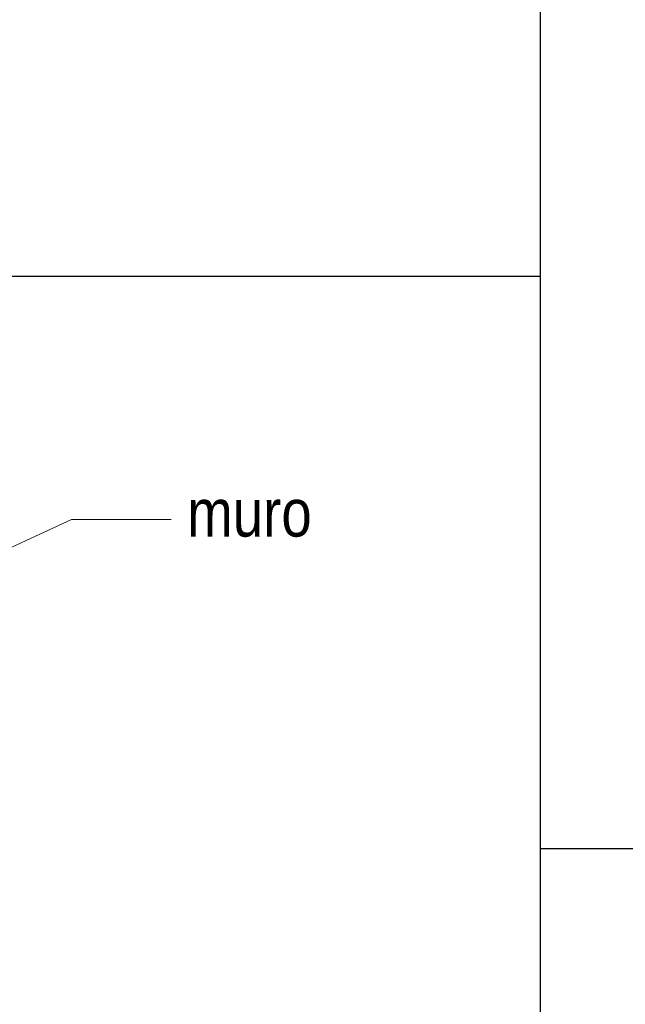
# Model space of a CAD drawing. Header units: millimetres. Extents: x 0 to 30, y 0 to 35.5.
# Tile 3 of 5: x 12.1 to 15.2, y 15.8 to 20.9. Entities that reach past the tile are written whole.
import ezdxf

# ---------------------------------------------------------------- set-up
doc = ezdxf.new("R2010")
doc.units = ezdxf.units.MM
doc.linetypes.add('DASHED2', pattern=[9.524999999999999, 6.35, -3.175])
doc.layers.add('hatch', color=252, linetype='Continuous', lineweight=0)
doc.layers.add('TEXTO', color=7, linetype='DASHED2', lineweight=0)
doc.styles.add('Erika', font='techl___.ttf', dxfattribs={"height": 0.25})
doc.dimstyles.new('Erika', dxfattribs={"dimtxt": 0.25, "dimasz": 0.8, "dimexe": 0.5, "dimexo": 0.5, "dimgap": 0, "dimtad": 0, "dimlfac": 0.1, "dimzin": 1, "dimdsep": 46, "dimtxsty": 'Erika', "dimblk": 'DOTSMALL', "dimcen": 2.5, "dimse1": 1, "dimse2": 1, "dimclrd": 252, "dimclre": 252, "dimclrt": 256, "dimadec": 0, "dimazin": 0, "dimtfac": 1, "dimtmove": 0, "dimatfit": 3, "dimldrblk": 'DOTSMALL', "dimfxl": 1, "dimlwd": 0, "dimlwe": 0, "dimarcsym": 0})
pattern_1 = [(0, (-393.4120299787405, -2763.710795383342), (0.05624999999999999, 0.03247595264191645), [0.0375, -0.075]), (120, (-393.4120299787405, -2763.710795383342), (-0.05624999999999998, 0.03247595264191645), [0.03749999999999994, -0.07499999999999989]), (59.99999999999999, (-393.4120299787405, -2763.710795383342), (1.249000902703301e-17, 0.0649519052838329), [-0.075, 0.0375])]

# ---------------------------------------------------------------- blocks, each defined once
blk = doc.blocks.new('_DotSmall')
at = {"color": 0, "linetype": 'ByBlock', "const_width": 0.5}
blk.add_lwpolyline([(-0.0625, 0, 1), (0.0625, 0, 1)], format="xyb", close=True, dxfattribs=at)

msp = doc.modelspace()

# ---------------------------------------------------------------- hatches: boundary and pattern name
at = {"layer": 'hatch', "linetype": 'Continuous'}
h = msp.add_hatch(dxfattribs=at)
h.set_pattern_fill('HONEY', color=256, scale=0.3)
h.set_pattern_definition(pattern_1)
edge = h.paths.add_edge_path()
edge.add_spline(control_points=[(5.152912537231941, 20.98409083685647), (5.145949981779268, 21.01114310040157), (5.125341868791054, 21.09121371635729), (5.156963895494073, 21.21618297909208), (5.204585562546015, 21.36383977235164), (5.04645122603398, 21.58719056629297), (5.103887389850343, 21.95044223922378), (5.086732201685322, 22.34672115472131), (5.292809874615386, 22.65110770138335), (5.05990256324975, 23.08822675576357), (5.11842459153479, 23.5464714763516), (5.172790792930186, 23.89184064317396), (5.187093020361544, 23.98269761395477)], knot_values=[0, 0, 0, 0, 0.08278835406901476, 0.245041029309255, 0.3812774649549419, 0.5193559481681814, 1.007405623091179, 1.41851511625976, 1.706842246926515, 1.99947423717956, 2.774673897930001, 3.051408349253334, 3.051408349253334, 3.051408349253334, 3.051408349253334], degree=3, periodic=0)
edge.add_line((5.187093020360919, 23.98269761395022), (5.069565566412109, 24.05744857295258))
edge.add_spline(control_points=[(5.069565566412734, 24.05744857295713), (5.055263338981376, 23.96659160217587), (5.000897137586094, 23.62122243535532), (4.942375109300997, 23.16297771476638), (5.175282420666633, 22.72585866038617), (4.969204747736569, 22.42147211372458), (4.986359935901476, 22.02519319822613), (4.928923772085, 21.66194152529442), (5.087058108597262, 21.43859073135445), (5.03943644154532, 21.29093393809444), (5.007814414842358, 21.16596467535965), (5.028422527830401, 21.08589405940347), (5.035385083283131, 21.05884179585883)], knot_values=[0, 0, 0, 0, 0.2767344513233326, 1.051934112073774, 1.34456610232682, 1.632893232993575, 2.044002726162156, 2.532052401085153, 2.670130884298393, 2.80636731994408, 2.96861999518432, 3.051408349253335, 3.051408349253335, 3.051408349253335, 3.051408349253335], degree=3, periodic=0)
edge.add_line((5.035385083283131, 21.05884179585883), (5.152912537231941, 20.98409083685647))
edge = h.paths.add_edge_path()
edge.add_spline(control_points=[(5.187093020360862, 23.98269761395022), (5.2444074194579, 23.98317687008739), (5.348596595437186, 23.98404808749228), (5.503473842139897, 24.14041277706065), (5.855276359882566, 24.08628896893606), (6.1431382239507, 24.32989256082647), (6.440860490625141, 24.4583615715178), (6.643575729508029, 24.46352840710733), (6.810151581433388, 24.55464546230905), (6.953190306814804, 24.61668097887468), (7.097020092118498, 24.68463688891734), (7.279965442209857, 24.68973786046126), (7.401499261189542, 24.76454175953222), (7.486574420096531, 24.81690540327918)], knot_values=[0, 0, 0, 0, 0.1649725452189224, 0.2998959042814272, 0.6170643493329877, 1.115293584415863, 1.370764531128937, 1.581038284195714, 1.706580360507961, 1.93316834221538, 2.052752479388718, 2.177980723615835, 2.470196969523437, 2.470196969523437, 2.470196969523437, 2.470196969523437], degree=3, periodic=0)
edge.add_line((7.486574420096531, 24.81690540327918), (7.367561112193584, 24.89260140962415))
edge.add_spline(control_points=[(7.367561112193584, 24.89260140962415), (7.282485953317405, 24.84023776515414), (7.160952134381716, 24.76543386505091), (6.978006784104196, 24.76033289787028), (6.83417699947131, 24.69237697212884), (6.691138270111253, 24.63034154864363), (6.524562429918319, 24.53922421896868), (6.321847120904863, 24.53405902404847), (6.024125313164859, 24.40557927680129), (5.736260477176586, 24.16204521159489), (5.384464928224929, 24.21600598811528), (5.229909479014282, 24.06024297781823), (5.126334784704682, 24.05843792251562), (5.069565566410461, 24.05744857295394)], knot_values=[0, 0, 0, 0, 0.2922162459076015, 0.4174444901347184, 0.5370286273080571, 0.763616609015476, 0.8891586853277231, 1.0994324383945, 1.354903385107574, 1.853132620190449, 2.17030106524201, 2.305224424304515, 2.468869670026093, 2.468869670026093, 2.468869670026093, 2.468869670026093], degree=3, periodic=0)
edge.add_line((5.069565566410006, 24.05744857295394), (5.187093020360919, 23.98269761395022))
edge = h.paths.add_edge_path()
edge.add_spline(control_points=[(12.63683582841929, 24.20929182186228), (12.64903016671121, 24.23782756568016), (12.69761827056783, 24.32641722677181), (12.89857679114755, 24.32213706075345), (13.08882914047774, 24.35997669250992), (13.19540477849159, 24.52259031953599), (13.38076665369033, 24.50611042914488), (13.54926125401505, 24.54142337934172), (13.71069985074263, 24.62243475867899), (13.8233559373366, 24.69108266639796), (13.94201667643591, 24.71527283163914), (13.95201304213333, 24.74261744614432)], knot_values=[0.04585456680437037, 0.04585456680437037, 0.04585456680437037, 0.04585456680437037, 0.1345598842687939, 0.3494367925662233, 0.5653843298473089, 0.7015898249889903, 0.8767295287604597, 1.067799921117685, 1.226826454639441, 1.401324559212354, 1.505118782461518, 1.505118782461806, 1.505118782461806, 1.505118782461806], degree=3, periodic=0)
edge.add_line((13.95201304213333, 24.74261744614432), (13.83299973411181, 24.81831345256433))
edge.add_spline(control_points=[(13.8329997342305, 24.81831345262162), (13.82300336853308, 24.79096883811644), (13.70434262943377, 24.76677867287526), (13.5916865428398, 24.69813076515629), (13.43024794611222, 24.61711938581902), (13.2617533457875, 24.58180643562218), (13.07639147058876, 24.59828632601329), (12.96981583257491, 24.43567269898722), (12.80847019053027, 24.4035823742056), (12.67868344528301, 24.40125451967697), (12.63683582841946, 24.39173051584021)], knot_values=[0.2207137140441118, 0.2207137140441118, 0.2207137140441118, 0.2207137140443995, 0.3245079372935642, 0.4990060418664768, 0.6580325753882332, 0.849102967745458, 1.024242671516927, 1.160448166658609, 1.376395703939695, 1.505118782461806, 1.505118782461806, 1.505118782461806, 1.505118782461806], degree=3, periodic=0)
edge.add_line((12.63683582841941, 24.39173051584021), (12.63683582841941, 24.20929182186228))
edge = h.paths.add_edge_path()
edge.add_spline(control_points=[(19.80977240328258, 10.69774250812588), (19.82805027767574, 10.70835289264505), (19.90627623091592, 10.75376339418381), (20.12217694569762, 10.7435743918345), (20.36070394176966, 10.81300604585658), (20.55700073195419, 10.93840175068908), (20.71740048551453, 10.94326573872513), (20.81212121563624, 10.98631163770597), (20.84629096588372, 11.02052450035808)], knot_values=[0, 0, 0, 0, 0.0628223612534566, 0.2688681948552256, 0.6204817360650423, 0.8008058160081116, 0.9494490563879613, 1.09478071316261, 1.09478071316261, 1.09478071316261, 1.09478071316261], degree=3, periodic=0)
edge.add_line((20.84629096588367, 11.02052450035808), (20.68651339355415, 11.12214779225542))
edge.add_spline(control_points=[(20.68651339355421, 11.12214779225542), (20.65234364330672, 11.08793492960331), (20.55762291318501, 11.04488903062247), (20.39722315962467, 11.04002504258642), (20.20092636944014, 10.91462933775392), (19.9623993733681, 10.84519768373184), (19.7464986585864, 10.85538668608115), (19.66827270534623, 10.80997618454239), (19.64999483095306, 10.79936580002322)], knot_values=[0, 0, 0, 0, 0.1453316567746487, 0.2939748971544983, 0.4742989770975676, 0.8259125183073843, 1.031958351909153, 1.09478071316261, 1.09478071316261, 1.09478071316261, 1.09478071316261], degree=3, periodic=0)
edge.add_line((19.64999483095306, 10.79936580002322), (19.80977240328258, 10.69774250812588))
edge = h.paths.add_edge_path()
edge.add_spline(control_points=[(19.65466585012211, 23.2799068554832), (19.65643563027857, 23.29185405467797), (19.66018411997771, 23.34054953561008), (19.6394768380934, 23.39423907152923), (19.63478981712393, 23.4361565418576), (19.63436996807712, 23.44139410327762)], knot_values=[0.06208313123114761, 0.06208313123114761, 0.06208313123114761, 0.06208313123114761, 0.09843315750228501, 0.2103491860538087, 0.2263242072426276, 0.2263242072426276, 0.2263242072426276, 0.2263242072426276], degree=3, periodic=0)
edge.add_line((19.63436996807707, 23.44139410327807), (18.88223655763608, 23.00714967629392))
edge.add_line((18.88223655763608, 23.00714967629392), (18.88223655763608, 22.8339445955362))
edge.add_line((18.88223655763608, 22.8339445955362), (19.65466585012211, 23.2799068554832))
h = msp.add_hatch(dxfattribs=at)
h.set_pattern_fill('HONEY', color=256, scale=0.3)
h.set_pattern_definition(pattern_1)
edge = h.paths.add_edge_path()
edge.add_spline(control_points=[(16.74668400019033, 17.77670802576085), (16.74902116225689, 17.82117367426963), (16.75251196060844, 17.88758781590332), (16.70171072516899, 18.06675864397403), (16.75152537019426, 18.22291008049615), (16.7134498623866, 18.38673216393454), (16.75043220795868, 18.41736156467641), (16.74111326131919, 18.79843678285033), (16.75805019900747, 19.21516164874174), (16.74597921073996, 19.6738545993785), (16.76089055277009, 19.77704632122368), (16.76607167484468, 19.81290150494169)], knot_values=[0, 0, 0, 0, 0.1324510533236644, 0.1978296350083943, 0.5517485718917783, 0.6133938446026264, 0.6592805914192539, 0.6745598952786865, 1.73247042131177, 1.936357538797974, 2.044922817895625, 2.044922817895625, 2.044922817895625, 2.044922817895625], degree=3, periodic=0)
edge.add_line((16.76607167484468, 19.81290150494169), (16.61607167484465, 19.8995040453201))
edge.add_spline(control_points=[(16.61607167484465, 19.8995040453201), (16.61089055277, 19.86364886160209), (16.59597921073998, 19.76045713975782), (16.60805019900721, 19.30176418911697), (16.59111326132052, 18.88503932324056), (16.60043220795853, 18.50396410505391), (16.56344986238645, 18.4733347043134), (16.60152537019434, 18.3095126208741), (16.55171072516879, 18.15336118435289), (16.60251196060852, 17.97419035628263), (16.59902116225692, 17.90777621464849), (16.59668400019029, 17.86331056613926)], knot_values=[0, 0, 0, 0, 0.1085652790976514, 0.3124523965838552, 1.370362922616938, 1.385642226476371, 1.431528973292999, 1.493174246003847, 1.847093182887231, 1.912471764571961, 2.044922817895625, 2.044922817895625, 2.044922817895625, 2.044922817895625], degree=3, periodic=0)
edge.add_line((16.59668400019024, 17.86331056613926), (16.74668400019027, 17.77670802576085))
edge = h.paths.add_edge_path()
edge.add_spline(control_points=[(18.41004149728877, 17.87798556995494), (18.39848240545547, 17.92423271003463), (18.41607319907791, 18.01669918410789), (18.42830820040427, 18.15683524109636), (18.40175096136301, 18.3895043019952), (18.34773574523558, 18.61817487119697), (18.41997880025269, 18.83257991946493), (18.43283333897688, 18.9583006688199), (18.41911619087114, 19.11232318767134), (18.38884961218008, 19.27611292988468), (18.41790907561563, 19.49433336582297), (18.4500584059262, 19.69119106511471), (18.40753692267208, 19.83463715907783), (18.41417789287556, 19.88511068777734), (18.41607167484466, 19.8995040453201)], knot_values=[0, 0, 0, 0, 0.1450604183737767, 0.2686884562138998, 0.4245459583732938, 0.8472972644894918, 0.9375142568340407, 1.098374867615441, 1.222002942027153, 1.40125522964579, 1.593694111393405, 1.879417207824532, 1.987966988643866, 2.031270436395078, 2.031270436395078, 2.031270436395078, 2.031270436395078], degree=3, periodic=0)
edge.add_line((18.41607167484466, 19.8995040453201), (18.26607167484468, 19.81290150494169))
edge.add_spline(control_points=[(18.26607167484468, 19.81290150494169), (18.26417789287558, 19.79850814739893), (18.2575369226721, 19.74803461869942), (18.30005840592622, 19.6045885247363), (18.26790907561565, 19.40773082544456), (18.2388496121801, 19.18951038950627), (18.26911619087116, 19.02572064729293), (18.2828333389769, 18.87169812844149), (18.26997880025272, 18.74597737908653), (18.1977357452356, 18.53157233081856), (18.25175096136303, 18.30290176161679), (18.2783082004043, 18.07023270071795), (18.26607319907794, 17.93009664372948), (18.24848240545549, 17.83763016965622), (18.2600414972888, 17.79138302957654)], knot_values=[0, 0, 0, 0, 0.04330344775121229, 0.1518532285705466, 0.4375763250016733, 0.6300152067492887, 0.809267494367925, 0.9328955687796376, 1.093756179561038, 1.183973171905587, 1.606724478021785, 1.762581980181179, 1.886210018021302, 2.031270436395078, 2.031270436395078, 2.031270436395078, 2.031270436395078], degree=3, periodic=0)
edge.add_line((18.2600414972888, 17.79138302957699), (18.41004149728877, 17.8779855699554))
edge = h.paths.add_edge_path()
edge.add_spline(control_points=[(16.16607167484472, 17.4386431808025), (16.21274735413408, 17.43426316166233), (16.27006974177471, 17.42888406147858), (16.35574715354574, 17.3028410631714), (16.59648674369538, 17.26484810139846), (16.88049212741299, 17.21122755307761), (17.14674568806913, 17.0174521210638), (17.49984766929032, 16.99974372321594), (17.83885804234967, 16.99223243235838), (18.13175985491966, 17.09067329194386), (18.32122624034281, 17.1812976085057), (18.50885775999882, 17.22903543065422), (18.6338482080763, 17.38504978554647), (18.77989245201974, 17.41875441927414), (18.8660716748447, 17.4386431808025)], knot_values=[0, 0, 0, 0, 0.128164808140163, 0.157399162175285, 0.4460418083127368, 0.7793358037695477, 1.042762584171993, 1.39848185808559, 1.809700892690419, 2.055869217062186, 2.313983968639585, 2.444001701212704, 2.622791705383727, 2.880170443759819, 2.880170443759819, 2.880170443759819, 2.880170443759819], degree=3, periodic=0)
edge.add_line((18.8660716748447, 17.43864318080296), (18.8660716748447, 17.61469642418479))
edge.add_spline(control_points=[(18.8660716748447, 17.61469642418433), (18.77989245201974, 17.59480766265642), (18.63384820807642, 17.56110302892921), (18.50885775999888, 17.40508867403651), (18.32122624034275, 17.35735085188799), (18.13175985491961, 17.26672653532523), (17.83885804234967, 17.16828567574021), (17.49984766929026, 17.17579696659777), (17.14674568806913, 17.19350536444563), (16.88049212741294, 17.38728079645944), (16.59648674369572, 17.44090134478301), (16.35574715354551, 17.4788943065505), (16.27006974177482, 17.60493730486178), (16.21274735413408, 17.61031640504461), (16.16607167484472, 17.61469642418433)], knot_values=[0, 0, 0, 0, 0.2573787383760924, 0.4361687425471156, 0.5661864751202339, 0.8243012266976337, 1.0704695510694, 1.481688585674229, 1.837407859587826, 2.100834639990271, 2.434128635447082, 2.722771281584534, 2.752005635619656, 2.880170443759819, 2.880170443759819, 2.880170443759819, 2.880170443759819], degree=3, periodic=0)
edge.add_line((16.16607167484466, 17.61469642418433), (16.16607167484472, 17.4386431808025))
edge = h.paths.add_edge_path()
edge.add_spline(control_points=[(8.607350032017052, 15.02251847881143), (8.620523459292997, 15.1240721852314), (8.601247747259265, 15.30156271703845), (8.481902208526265, 15.53832856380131), (8.523965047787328, 15.88047757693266), (8.592681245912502, 16.22876560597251), (8.53235083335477, 16.55086735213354), (8.619546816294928, 16.70855130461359), (8.609141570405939, 16.8687276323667), (8.497741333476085, 17.13882700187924), (8.530351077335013, 17.46251337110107), (8.619830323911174, 17.77316521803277), (8.601872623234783, 17.92493139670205), (8.591059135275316, 18.01631958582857)], knot_values=[0, 0, 0, 2.295941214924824e-13, 0.3071256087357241, 0.5158540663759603, 0.7789970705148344, 1.305124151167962, 1.599205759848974, 1.704982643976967, 1.828658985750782, 2.06297610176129, 2.577066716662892, 2.756792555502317, 3.02882577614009, 3.02882577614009, 3.02882577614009, 3.02882577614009], degree=3, periodic=0)
edge.add_line((8.591059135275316, 18.01631958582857), (8.4720458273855, 18.0920155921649))
edge.add_spline(control_points=[(8.4720458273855, 18.0920155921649), (8.482859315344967, 18.00062740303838), (8.500817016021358, 17.8488612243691), (8.411337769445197, 17.5382093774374), (8.37872802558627, 17.21452300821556), (8.490128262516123, 16.94442363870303), (8.500533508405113, 16.78424731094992), (8.413337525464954, 16.62656335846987), (8.473667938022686, 16.30446161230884), (8.404951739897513, 15.95617358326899), (8.362888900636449, 15.61402457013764), (8.48223443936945, 15.37725872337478), (8.501510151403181, 15.19976819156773), (8.488336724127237, 15.09821448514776)], knot_values=[0, 0, 0, 0, 0.2720332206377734, 0.4517590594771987, 0.9658496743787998, 1.200166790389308, 1.323843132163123, 1.429620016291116, 1.723701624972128, 2.249828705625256, 2.51297170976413, 2.721700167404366, 3.028825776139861, 3.02882577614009, 3.02882577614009, 3.02882577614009], degree=3, periodic=0)
edge.add_line((8.488336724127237, 15.09821448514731), (8.607350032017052, 15.02251847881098))
edge = h.paths.add_edge_path()
edge.add_spline(control_points=[(8.591059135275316, 18.01631958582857), (8.730163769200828, 18.0652376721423), (8.89012468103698, 18.19382498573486), (9.145325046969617, 18.15651515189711), (9.22446309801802, 18.28159901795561), (9.389413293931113, 18.25382621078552), (9.554648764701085, 18.342751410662), (9.709534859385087, 18.46466810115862), (9.877600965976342, 18.45493838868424), (10.00966683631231, 18.55861260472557), (10.18817188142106, 18.57631566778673), (10.42730117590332, 18.63423253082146), (10.63228202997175, 18.77738776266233), (10.86804843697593, 18.76929240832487), (10.92856802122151, 18.842942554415), (10.93952606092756, 18.8562780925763)], knot_values=[0, 0, 0, 0, 0.4419580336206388, 0.5705089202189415, 0.7061808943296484, 0.8076707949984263, 1.030168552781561, 1.251288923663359, 1.375948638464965, 1.507301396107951, 1.731632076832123, 1.901348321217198, 2.241588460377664, 2.471610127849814, 2.522467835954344, 2.522467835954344, 2.522467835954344, 2.522467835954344], degree=3, periodic=0)
edge.add_line((10.93952606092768, 18.8562780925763), (10.82051275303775, 18.93197409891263))
edge.add_spline(control_points=[(10.82051275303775, 18.93197409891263), (10.80955471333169, 18.91863856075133), (10.74903512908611, 18.8449884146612), (10.51326872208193, 18.85308376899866), (10.30828786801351, 18.70992853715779), (10.06915857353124, 18.65201167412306), (9.89065352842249, 18.6343086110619), (9.758587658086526, 18.53063439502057), (9.590521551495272, 18.54036410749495), (9.43563545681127, 18.41844741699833), (9.270399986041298, 18.32952221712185), (9.105449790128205, 18.35729502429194), (9.026311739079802, 18.23221115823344), (8.771111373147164, 18.26952099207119), (8.611150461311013, 18.14093367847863), (8.4720458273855, 18.0920155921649)], knot_values=[0, 0, 0, 0, 0.05085770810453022, 0.2808793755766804, 0.6211195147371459, 0.7908357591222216, 1.015166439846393, 1.146519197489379, 1.271178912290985, 1.492299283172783, 1.714797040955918, 1.816286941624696, 1.951958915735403, 2.080509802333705, 2.522467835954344, 2.522467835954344, 2.522467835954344, 2.522467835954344], degree=3, periodic=0)
edge.add_line((8.4720458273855, 18.0920155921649), (8.591059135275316, 18.01631958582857))

# ---------------------------------------------------------------- linework, layer by layer
at = {"layer": 'DEFPOINTS', "linetype": 'Continuous'}
for p, q in [((14.79323200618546, 7.152736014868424), (14.79323200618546, 25.59273601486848)), ((14.79323200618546, 19.59273601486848), (3.99823200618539, 19.59273601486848)), ((14.79323200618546, 16.59273601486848), (25.58823200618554, 16.59273601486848))]:
    msp.add_line(p, q, dxfattribs=at)

# ---------------------------------------------------------------- texts
at = {"layer": 'TEXTO', "linetype": 'ByBlock', "lineweight": 0, "insert": (12.94152172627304, 18.47922413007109), "char_height": 0.25, "attachment_point": 1, "style": 'Erika'}
msp.add_mtext('muro', dxfattribs=at)

# ---------------------------------------------------------------- leaders
at = {"layer": 'TEXTO', "linetype": 'ByBlock', "lineweight": 0}
msp.add_leader([(10.75922706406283, 17.59070036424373), (12.33504991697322, 18.3183665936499), (12.85741386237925, 18.3183665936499)], dimstyle='Erika', override={"dimgap": 0, "dimtad": 0}, dxfattribs=at)

doc.saveas('drawing.dxf')
